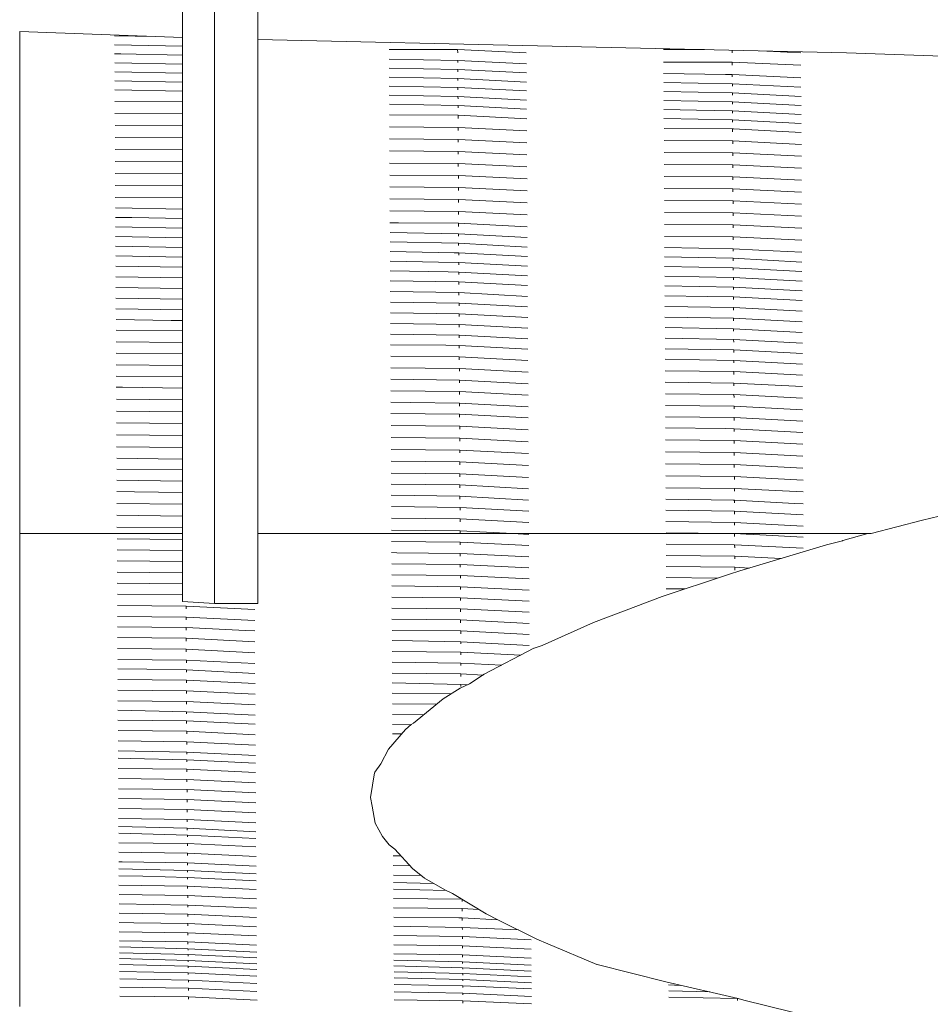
# Model space of a CAD drawing. Header units: millimetres. Extents: x -36476 to 2373, y -53000 to 10500.
# Tile 5 of 68: x -36476 to -35480, y 486 to 1561. Entities that reach past the tile are written whole.
import ezdxf

# ---------------------------------------------------------------- set-up
doc = ezdxf.new("R2010")
doc.units = ezdxf.units.MM
doc.header["$MEASUREMENT"] = 0
for name, color, linetype in [('Nouveau_0', 7, 'Continuous'), ('Nouveau_Equip - Escaliers et ascenseurs', 7, 'Continuous'), ('Terrain - original', 7, 'Continuous')]:
    doc.layers.add(name, color=color, linetype=linetype)

# ---------------------------------------------------------------- blocks, each defined once
blk = doc.blocks.new('Élément de coupe_90')
at = {"layer": 'Terrain - original', "color": 251, "linetype": 'Continuous', "lineweight": 13}
for p, q in [((-36297.6, 1542.1), (-36475.6, 1548.5)), ((-36475.6, 1548.5), (-36475.6, 1531.5)), ((-36327.1, 1543.1), (-36372, 1544)), ((-35572, 1525.2), (-36215.5, 1540)), ((-36475.6, 1531.5), (-36475.6, 1509.7)), ((-36297.6, 1532.7), (-36371.9, 1534.2)), ((-35997, 1528.9), (-36072, 1528.9)), ((-35997, 1528.9), (-35996.9, 1525.4)), ((-35997, 1528.9), (-35922, 1525.4)), ((-35727.3, 1528.8), (-35772, 1528.8)), ((-35697, 1528.1), (-35697, 1525.4)), ((-36364.9, 1524.2), (-36371.9, 1524.3)), ((-36297.6, 1522.9), (-36364.9, 1524.2)), ((-35996.9, 1517), (-36071.9, 1518.5)), ((-35996.9, 1517), (-35996.9, 1514.6)), ((-35996.9, 1517), (-35921.9, 1513.1)), ((-35666.7, 1527.4), (-35622, 1525.4)), ((-34904.2, 1501.7), (-35572, 1525.2)), ((-36475.6, 1509.7), (-36475.6, 1489.8)), ((-36297.6, 1513), (-36371.8, 1514.5)), ((-35996.8, 1507.2), (-36071.8, 1508.6)), ((-35996.8, 1507.2), (-35996.8, 1504.7)), ((-35996.8, 1507.2), (-35921.8, 1503.3)), ((-35696.9, 1515.1), (-35771.9, 1515.1)), ((-35696.9, 1515.1), (-35696.9, 1511.7)), ((-35696.9, 1515.1), (-35621.9, 1511.7)), ((-36297.6, 1503.2), (-36371.7, 1504.6)), ((-35996.8, 1497.3), (-36071.8, 1498.8)), ((-35996.8, 1497.3), (-35996.8, 1494.9)), ((-35996.8, 1497.3), (-35921.8, 1493.4)), ((-35704.3, 1501.5), (-35771.9, 1502.8)), ((-35696.9, 1501.5), (-35704.3, 1501.5)), ((-35696.9, 1501.5), (-35696.9, 1501)), ((-35696.9, 1501.5), (-35621.9, 1498)), ((-35696.9, 1501), (-35696.9, 1498.9)), ((-36475.6, 1489.8), (-36475.6, 1370.5)), ((-36297.6, 1493.3), (-36371.7, 1494.7)), ((-36297.6, 1483.4), (-36371.6, 1484.8)), ((-35996.7, 1487.5), (-36071.7, 1488.9)), ((-35996.7, 1487.5), (-35996.7, 1485)), ((-35996.7, 1487.5), (-35921.7, 1483.6)), ((-35696.8, 1491.5), (-35771.8, 1493)), ((-35696.8, 1491.5), (-35696.8, 1489)), ((-35696.8, 1491.5), (-35621.8, 1487.6)), ((-35996.7, 1477.6), (-36071.7, 1479.1)), ((-35996.7, 1477.6), (-35996.6, 1475.1)), ((-35996.7, 1477.6), (-35921.7, 1473.7)), ((-35734.1, 1482.4), (-35771.7, 1483.1)), ((-35696.8, 1481.7), (-35734.1, 1482.4)), ((-35696.8, 1481.7), (-35696.7, 1479.9)), ((-35696.8, 1481.7), (-35621.7, 1477.7)), ((-35696.7, 1479.9), (-35696.7, 1479.2)), ((-36297.6, 1471.8), (-36371.6, 1472.2)), ((-35996.6, 1467.7), (-36071.6, 1469.2)), ((-35996.6, 1467.7), (-35996.6, 1465.2)), ((-35996.6, 1467.7), (-35921.6, 1463.8)), ((-35696.7, 1471.8), (-35771.7, 1473.2)), ((-35736, 1462.7), (-35771.6, 1463.4)), ((-35696.7, 1471.8), (-35696.7, 1469.3)), ((-35696.7, 1471.8), (-35621.7, 1467.9)), ((-36297.6, 1458.7), (-36371.5, 1459.1)), ((-35996.5, 1457), (-36071.5, 1457.4)), ((-35996.5, 1457), (-35996.5, 1453.7)), ((-35996.5, 1457), (-35921.5, 1453.3)), ((-35696.6, 1452), (-35771.6, 1453.5)), ((-35696.6, 1461.9), (-35736, 1462.7)), ((-35696.6, 1461.9), (-35696.6, 1460.2)), ((-35696.6, 1461.9), (-35621.6, 1458)), ((-35696.6, 1460.2), (-35696.6, 1459.5)), ((-36297.6, 1445.6), (-36371.4, 1446)), ((-35996.5, 1443.8), (-36071.5, 1444.3)), ((-35996.5, 1443.8), (-35996.5, 1440.6)), ((-35996.5, 1443.8), (-35921.5, 1440.1)), ((-35696.5, 1442.1), (-35771.5, 1442.6)), ((-35696.6, 1452), (-35696.6, 1449.6)), ((-35696.6, 1452), (-35621.6, 1448.1)), ((-35696.5, 1442.1), (-35696.5, 1438.9)), ((-35696.5, 1442.1), (-35695.6, 1442.1)), ((-35695.6, 1442.1), (-35621.5, 1438.2)), ((-36297.6, 1432.4), (-36371.4, 1432.9)), ((-35996.4, 1430.7), (-36071.4, 1431.2)), ((-35996.4, 1430.7), (-35996.4, 1427.5)), ((-35996.4, 1430.7), (-35921.4, 1427)), ((-35696.4, 1429), (-35771.4, 1429.5)), ((-35696.4, 1429), (-35696.4, 1425.8)), ((-35696.4, 1429), (-35621.4, 1425.3)), ((-36297.6, 1419.3), (-36371.3, 1419.8)), ((-35996.4, 1417.6), (-36071.3, 1418.1)), ((-35996.4, 1417.6), (-35996.3, 1414.4)), ((-35996.4, 1417.6), (-35921.3, 1413.9)), ((-35696.4, 1415.9), (-35771.4, 1416.4)), ((-35696.4, 1415.9), (-35696.4, 1412.7)), ((-35696.4, 1415.9), (-35621.4, 1412.2)), ((-36297.6, 1406.2), (-36371.3, 1406.6)), ((-35996.3, 1404.5), (-36071.3, 1404.9)), ((-35996.3, 1404.5), (-35996.3, 1401.2)), ((-35996.3, 1404.5), (-35921.3, 1400.8)), ((-35696.3, 1402.8), (-35771.3, 1403.2)), ((-35696.3, 1402.8), (-35696.3, 1399.5)), ((-35696.3, 1402.8), (-35621.3, 1399.1)), ((-36297.6, 1393.1), (-36371.2, 1393.5)), ((-35996.2, 1391.4), (-36071.2, 1391.8)), ((-35996.2, 1391.4), (-35996.2, 1388.1)), ((-35996.2, 1391.4), (-35921.2, 1387.7)), ((-35696.3, 1389.7), (-35771.3, 1390.1)), ((-35696.3, 1389.7), (-35696.2, 1386.4)), ((-35696.3, 1389.7), (-35621.3, 1386)), ((-36297.6, 1380), (-36371.1, 1380.4)), ((-35996.2, 1378.3), (-36071.2, 1378.7)), ((-35996.2, 1378.3), (-35996.2, 1375)), ((-35996.2, 1378.3), (-35921.2, 1374.6)), ((-35696.2, 1376.6), (-35771.2, 1377)), ((-36475.6, 1370.5), (-36475.6, 1354)), ((-36297.6, 1366.9), (-36371.1, 1367.3)), ((-35696.2, 1376.6), (-35696.2, 1373.3)), ((-35696.2, 1376.6), (-35621.2, 1372.9)), ((-36297.6, 1354.5), (-36371, 1356)), ((-35996.1, 1365.2), (-36071.1, 1365.6)), ((-35996.1, 1365.2), (-35996.1, 1361.9)), ((-35996.1, 1365.2), (-35921.1, 1361.5)), ((-35696.1, 1363.5), (-35771.1, 1363.9)), ((-35696.1, 1363.5), (-35696.1, 1360.2)), ((-35696.1, 1363.5), (-35621.1, 1359.8)), ((-36475.6, 1354), (-36475.6, 1339.7)), ((-36353.2, 1345.2), (-36371, 1345.5)), ((-36297.6, 1344.1), (-36353.2, 1345.2)), ((-35996.1, 1352.1), (-36071, 1352.5)), ((-35996.1, 1352.1), (-35996, 1348.8)), ((-35996.1, 1352.1), (-35921, 1348.4)), ((-35696.1, 1350.4), (-35771.1, 1350.8)), ((-35696.1, 1350.4), (-35696.1, 1347.1)), ((-35696.1, 1350.4), (-35621.1, 1346.7)), ((-36475.6, 1339.7), (-36475.6, 1327.1)), ((-36297.6, 1333.6), (-36370.9, 1335.1)), ((-36061.7, 1339.4), (-36071, 1339.5)), ((-35996, 1339), (-36061.7, 1339.4)), ((-35996, 1339), (-35996, 1335.7)), ((-35996, 1339), (-35921, 1335.3)), ((-35696, 1337.3), (-35771, 1337.7)), ((-35696, 1337.3), (-35696, 1334)), ((-35696, 1337.3), (-35621, 1333.6)), ((-36475.6, 1327.1), (-36475.6, 1316)), ((-36297.6, 1323.2), (-36370.8, 1324.6)), ((-35995.9, 1327.6), (-36070.9, 1329.1)), ((-35995.9, 1327.6), (-35995.9, 1325)), ((-35995.9, 1327.6), (-35920.9, 1323.5)), ((-35696, 1324.2), (-35771, 1324.6)), ((-35696, 1324.2), (-35695.9, 1320.9)), ((-35696, 1324.2), (-35621, 1320.5)), ((-36475.6, 1316), (-36475.6, 1306)), ((-36297.6, 1312.6), (-36370.8, 1314)), ((-35995.9, 1317.2), (-36070.9, 1318.7)), ((-35995.9, 1317.2), (-35995.9, 1314.6)), ((-35995.9, 1317.2), (-35920.9, 1313.1)), ((-35695.9, 1311.2), (-35770.9, 1312.7)), ((-36475.6, 1306), (-36475.6, 1244.2)), ((-36297.6, 1302), (-36370.7, 1303.4)), ((-36000.7, 1306.9), (-36070.8, 1308.2)), ((-35995.8, 1306.8), (-36000.7, 1306.9)), ((-35995.8, 1306.8), (-35995.8, 1306.5)), ((-35995.8, 1306.8), (-35920.8, 1302.7)), ((-35995.8, 1306.5), (-35995.8, 1304.1)), ((-35752.5, 1301.9), (-35770.8, 1302.3)), ((-35695.8, 1300.8), (-35752.5, 1301.9)), ((-35695.9, 1311.2), (-35695.9, 1308.6)), ((-35695.9, 1311.2), (-35668, 1309.7)), ((-35668, 1309.7), (-35620.9, 1307.4)), ((-36297.6, 1291), (-36370.7, 1292.1)), ((-36018.1, 1296.7), (-36070.7, 1297.7)), ((-35995.7, 1296.3), (-36018.1, 1296.7)), ((-35995.7, 1296.3), (-35995.7, 1295.2)), ((-35995.7, 1296.3), (-35920.7, 1292.2)), ((-35995.7, 1295.2), (-35995.7, 1293.6)), ((-35695.8, 1290.4), (-35770.8, 1291.9)), ((-35695.8, 1300.8), (-35695.8, 1298.2)), ((-35695.8, 1300.8), (-35620.8, 1296.7)), ((-36297.6, 1279.4), (-36370.6, 1280.5)), ((-36007.2, 1285.9), (-36070.7, 1287.1)), ((-35995.7, 1285.7), (-36007.2, 1285.9)), ((-35995.7, 1285.7), (-35995.7, 1285.2)), ((-35995.7, 1285.7), (-35920.7, 1281.6)), ((-35995.7, 1285.2), (-35995.7, 1283)), ((-35695.7, 1279.9), (-35770.7, 1281.3)), ((-35695.8, 1290.4), (-35695.8, 1287.8)), ((-35695.8, 1290.4), (-35620.8, 1286.3)), ((-35995.6, 1274.9), (-36070.6, 1276)), ((-35995.6, 1274.9), (-35995.6, 1272)), ((-35995.6, 1274.9), (-35920.6, 1270.9)), ((-35695.7, 1269.3), (-35770.7, 1270.8)), ((-35695.7, 1279.9), (-35695.7, 1277.3)), ((-35695.7, 1279.9), (-35620.7, 1275.8)), ((-36297.6, 1267.8), (-36370.5, 1268.8)), ((-35995.6, 1263.3), (-36070.6, 1264.4)), ((-35995.6, 1263.3), (-35995.6, 1260.4)), ((-35995.6, 1263.3), (-35920.6, 1259.2)), ((-35724.4, 1259.2), (-35770.6, 1259.9)), ((-35695.6, 1258.7), (-35724.4, 1259.2)), ((-35695.7, 1269.3), (-35695.6, 1266.7)), ((-35695.7, 1269.3), (-35620.7, 1265.2)), ((-35695.6, 1258.7), (-35695.6, 1257.4)), ((-35695.6, 1258.7), (-35620.6, 1254.6)), ((-36297.6, 1256.1), (-36370.5, 1257.2)), ((-35995.5, 1251.6), (-36070.5, 1252.7)), ((-35995.5, 1251.6), (-35995.5, 1248.7)), ((-35995.5, 1251.6), (-35920.5, 1247.6)), ((-35695.5, 1247.2), (-35770.5, 1248.3)), ((-35695.6, 1257.4), (-35695.6, 1255.9)), ((-36475.6, 1244.2), (-36475.6, 1236.3)), ((-36297.6, 1244.5), (-36370.4, 1245.6)), ((-35995.4, 1240), (-36070.4, 1241.1)), ((-35995.4, 1240), (-35995.4, 1237.1)), ((-35995.4, 1240), (-35920.4, 1236)), ((-35695.5, 1247.2), (-35695.5, 1244.2)), ((-35695.5, 1247.2), (-35620.5, 1243.1)), ((-36475.6, 1236.3), (-36475.6, 1173.5)), ((-36310, 1233), (-36370.3, 1234.1)), ((-36297.6, 1232.8), (-36310, 1233)), ((-35995.4, 1228.3), (-36070.4, 1229.5)), ((-35995.4, 1228.3), (-35995.4, 1225.4)), ((-35995.4, 1228.3), (-35920.4, 1224.3)), ((-35695.5, 1235.5), (-35770.5, 1236.6)), ((-35695.5, 1235.5), (-35695.5, 1232.6)), ((-35695.5, 1235.5), (-35620.5, 1231.5)), ((-36297.6, 1221.5), (-36370.3, 1222.3)), ((-35995.3, 1216.7), (-36070.3, 1217.8)), ((-35995.3, 1216.7), (-35995.3, 1213.8)), ((-35995.3, 1216.7), (-35920.3, 1212.7)), ((-35695.4, 1223.9), (-35770.4, 1225)), ((-35695.4, 1223.9), (-35695.4, 1221)), ((-35695.4, 1223.9), (-35620.4, 1219.9)), ((-36297.6, 1208.9), (-36370.2, 1209.7)), ((-36010.1, 1205.8), (-36070.3, 1206.4)), ((-35995.3, 1205.5), (-36010.1, 1205.8)), ((-35995.3, 1205.5), (-35995.3, 1204.8)), ((-35995.3, 1205.5), (-35920.3, 1201.4)), ((-35695.4, 1212.2), (-35770.3, 1213.4)), ((-35695.4, 1212.2), (-35695.3, 1209.3)), ((-35695.4, 1212.2), (-35620.3, 1208.2)), ((-36297.6, 1196.3), (-36370.2, 1197.1)), ((-35995.3, 1204.8), (-35995.2, 1202.5)), ((-35695.3, 1200.6), (-35770.3, 1201.7)), ((-35695.3, 1200.6), (-35695.3, 1197.7)), ((-35695.3, 1200.6), (-35620.3, 1196.6)), ((-36297.6, 1183.7), (-36370.1, 1184.5)), ((-35995.2, 1193), (-36070.2, 1193.8)), ((-35995.2, 1193), (-35995.2, 1189.9)), ((-35995.2, 1193), (-35920.2, 1189.1)), ((-35695.2, 1189.1), (-35770.2, 1190.5)), ((-35695.2, 1189.1), (-35695.2, 1186.4)), ((-35695.2, 1189.1), (-35620.2, 1185)), ((-36475.6, 1173.5), (-36475.6, 1167.6)), ((-35995.1, 1180.4), (-36070.1, 1181.2)), ((-35995.1, 1180.4), (-35995.1, 1177.3)), ((-35995.1, 1180.4), (-35920.1, 1176.4)), ((-35695.2, 1177.2), (-35770.2, 1178)), ((-35695.2, 1177.2), (-35695.2, 1174)), ((-35695.2, 1177.2), (-35620.2, 1173.2)), ((-36475.6, 1167.6), (-36475.6, 1096)), ((-36297.6, 1171.1), (-36370, 1171.9)), ((-35995.1, 1167.8), (-36070.1, 1168.6)), ((-35995.1, 1167.8), (-35995.1, 1164.6)), ((-35995.1, 1167.8), (-35920.1, 1163.8)), ((-35695.1, 1164.5), (-35770.1, 1165.4)), ((-35695.1, 1164.5), (-35695.1, 1161.4)), ((-35695.1, 1164.5), (-35620.1, 1160.6)), ((-36363.4, 1159.9), (-36370, 1160)), ((-36297.6, 1158.8), (-36363.4, 1159.9)), ((-35995, 1155.2), (-36070, 1156)), ((-35995, 1155.2), (-35995, 1152)), ((-35995, 1155.2), (-35920, 1151.2)), ((-35695.1, 1151.9), (-35770, 1152.7)), ((-35695.1, 1151.9), (-35695, 1148.8)), ((-35695.1, 1151.9), (-35620, 1148)), ((-36297.6, 1146.3), (-36369.9, 1147)), ((-36048.6, 1143.2), (-36070, 1143.5)), ((-35995, 1142.6), (-36048.6, 1143.2)), ((-35995, 1142.6), (-35994.9, 1139.4)), ((-35995, 1142.6), (-35920, 1138.6)), ((-36297.6, 1133.2), (-36369.9, 1133.9)), ((-35994.9, 1130.5), (-36069.9, 1131.2)), ((-35994.9, 1130.5), (-35994.9, 1127.2)), ((-35994.9, 1130.5), (-35919.9, 1126.5)), ((-35695, 1139.3), (-35770, 1140.1)), ((-35695, 1139.3), (-35695, 1136.2)), ((-35695, 1139.3), (-35620, 1135.4)), ((-36297.6, 1120.2), (-36369.8, 1120.9)), ((-35694.9, 1126.7), (-35769.9, 1127.5)), ((-35694.9, 1126.7), (-35694.9, 1123.6)), ((-35694.9, 1126.7), (-35619.9, 1122.7)), ((-35994.8, 1117.4), (-36069.8, 1118.1)), ((-35994.8, 1117.4), (-35994.8, 1114.2)), ((-35994.8, 1117.4), (-35919.8, 1113.5)), ((-35704.5, 1114.8), (-35769.9, 1115.4)), ((-35694.9, 1114.6), (-35704.5, 1114.8)), ((-35694.9, 1114.6), (-35694.9, 1114.1)), ((-35694.9, 1114.6), (-35619.9, 1110.5)), ((-35694.9, 1114.1), (-35694.9, 1111.4)), ((-36297.6, 1107.2), (-36369.7, 1107.8)), ((-35994.8, 1104.4), (-36069.8, 1105.1)), ((-35994.8, 1104.4), (-35994.8, 1101.1)), ((-35994.8, 1104.4), (-35919.8, 1100.4)), ((-35694.8, 1101.6), (-35769.8, 1102.3)), ((-35694.8, 1101.6), (-35694.8, 1098.4)), ((-35694.8, 1101.6), (-35619.8, 1097.7)), ((-36475.6, 1096), (-36475.6, 1092.6)), ((-36475.6, 1092.6), (-36475.6, 1089.5)), ((-36475.6, 1089.5), (-36475.6, 1086.5)), ((-36297.6, 1094.1), (-36369.7, 1094.8)), ((-35994.7, 1091.3), (-36069.7, 1092)), ((-35994.7, 1091.3), (-35994.7, 1088.1)), ((-35994.7, 1091.3), (-35919.7, 1087.4)), ((-35694.7, 1088.6), (-35769.7, 1089.3)), ((-35694.7, 1088.6), (-35694.7, 1085.3)), ((-35694.7, 1088.6), (-35619.7, 1084.6)), ((-36475.6, 1086.5), (-36475.6, 1054.4)), ((-36324.4, 1081.8), (-36369.6, 1082.5)), ((-36297.6, 1081.3), (-36324.4, 1081.8)), ((-35994.7, 1078.3), (-36069.6, 1079)), ((-35994.7, 1078.3), (-35994.6, 1075)), ((-35994.7, 1078.3), (-35919.6, 1074.3)), ((-35694.7, 1075.5), (-35769.7, 1076.2)), ((-36297.6, 1069.5), (-36369.6, 1070.5)), ((-35994.6, 1065.2), (-36069.6, 1065.9)), ((-35994.6, 1065.2), (-35994.6, 1062)), ((-35994.6, 1065.2), (-35919.6, 1061.3)), ((-35694.7, 1075.5), (-35694.7, 1072.3)), ((-35694.7, 1075.5), (-35619.7, 1071.6)), ((-36475.6, 1054.4), (-36475.6, 1006.4)), ((-36297.6, 1057.2), (-36369.5, 1058.2)), ((-35694.6, 1062.5), (-35769.6, 1063.2)), ((-35694.6, 1062.5), (-35694.6, 1059.2)), ((-35694.6, 1062.5), (-35619.6, 1058.5)), ((-36350, 1045.7), (-36369.4, 1045.9)), ((-36297.6, 1045), (-36350, 1045.7)), ((-35994.5, 1053.1), (-36069.5, 1054.1)), ((-35994.5, 1053.1), (-35994.5, 1050)), ((-35994.5, 1053.1), (-35919.5, 1049)), ((-35694.6, 1049.4), (-35769.6, 1050.1)), ((-35694.6, 1049.4), (-35694.5, 1046.2)), ((-35694.6, 1049.4), (-35619.6, 1045.5)), ((-36297.6, 1032.2), (-36369.4, 1032.9)), ((-35994.5, 1040.8), (-36069.5, 1041.9)), ((-35994.5, 1040.8), (-35994.5, 1037.8)), ((-35994.5, 1040.8), (-35919.5, 1036.7)), ((-35744.8, 1037.4), (-35769.5, 1037.8)), ((-35720, 1037), (-35744.8, 1037.4)), ((-35696.1, 1036.6), (-35720, 1037)), ((-35694.5, 1036.6), (-35696.1, 1036.6)), ((-35694.5, 1036.6), (-35694.5, 1036.5)), ((-35694.5, 1036.6), (-35629, 1032.9)), ((-35694.5, 1036.5), (-35694.5, 1035.2)), ((-35694.5, 1035.2), (-35694.5, 1034.1)), ((-35694.5, 1034.1), (-35694.5, 1033.7)), ((-35629, 1032.9), (-35619.5, 1032.4)), ((-35994.4, 1028.6), (-36069.4, 1029.6)), ((-35994.4, 1028.6), (-35994.4, 1025.5)), ((-35994.4, 1028.6), (-35919.4, 1024.5)), ((-35694.4, 1024.5), (-35769.4, 1025.5)), ((-35694.4, 1024.5), (-35694.4, 1021.4)), ((-35694.4, 1024.5), (-35619.4, 1020.4)), ((-36297.6, 1019.2), (-36369.3, 1020)), ((-35994.4, 1016), (-36069.3, 1016.8)), ((-35994.4, 1016), (-35994.3, 1012.8)), ((-35994.4, 1016), (-35919.3, 1012)), ((-35694.4, 1012.2), (-35769.4, 1013.2)), ((-35694.4, 1012.2), (-35694.4, 1009.2)), ((-35694.4, 1012.2), (-35619.4, 1008.1)), ((-36475.6, 1006.4), (-36475.6, 1006.2)), ((-36475.6, 1006.2), (-36475.6, 1000)), ((-36297.6, 1006.3), (-36369.3, 1007)), ((-35994.3, 1003.1), (-36069.3, 1003.9)), ((-35994.3, 1003.1), (-35994.3, 1000)), ((-35994.3, 1003.1), (-35936.7, 1000)), ((-35699.3, 1000), (-35769.3, 1000.7)), ((-36387.7, 1000), (-36475.6, 1000)), ((-36475.6, 1000), (-36475.6, 958)), ((-36297.6, 1000), (-36387.7, 1000)), ((-36297.6, 993.7), (-36369.2, 994.4)), ((-35691.9, 1000), (-36215.5, 1000)), ((-35994.2, 990.7), (-36069.2, 991.4)), ((-35994.3, 1000), (-35994.3, 999.9)), ((-35994.2, 990.7), (-35994.2, 987.6)), ((-35994.2, 990.7), (-35919.2, 986.9)), ((-35936.7, 1000), (-35919.3, 999.1)), ((-35694.3, 1000), (-35699.3, 1000)), ((-35694.3, 1000), (-35694.3, 996.9)), ((-35694.3, 1000), (-35681.7, 999.3)), ((-35548.8, 1000), (-35691.9, 1000)), ((-35681.7, 999.3), (-35680.4, 999.2)), ((-35680.4, 999.2), (-35619.3, 996.2)), ((-36297.6, 981.5), (-36369.1, 982.3)), ((-36063.3, 979.1), (-36069.2, 979.2)), ((-35994.2, 978.4), (-36063.3, 979.1)), ((-35694.3, 987.7), (-35769.3, 988.4)), ((-35694.3, 987.7), (-35694.2, 984.6)), ((-35694.3, 987.7), (-35619.3, 983.9)), ((-36297.6, 969.4), (-36369.1, 970.1)), ((-35994.2, 978.4), (-35994.2, 975.3)), ((-35994.2, 978.4), (-35919.2, 974.6)), ((-35694.2, 975.4), (-35769.2, 976.2)), ((-35694.2, 975.4), (-35694.2, 972.4)), ((-35694.2, 975.4), (-35643.4, 972.9)), ((-36475.6, 958), (-36475.6, 912)), ((-36297.6, 957.2), (-36369, 957.9)), ((-35994.1, 966.4), (-36069.1, 967.1)), ((-35994.1, 966.4), (-35994.1, 963.3)), ((-35994.1, 966.4), (-35919.1, 962.6)), ((-35694.1, 963.2), (-35769.1, 963.9)), ((-35694.1, 963.2), (-35694.1, 960.1)), ((-35694.1, 963.2), (-35678.6, 962.4)), ((-35994, 954.2), (-36069, 954.9)), ((-35994, 954.2), (-35994, 951.2)), ((-35994, 954.2), (-35919, 950.4)), ((-35713.3, 951.4), (-35769.1, 952)), ((-36297.6, 945.1), (-36369, 945.8)), ((-35994, 942), (-36069, 942.8)), ((-35994, 942), (-35994, 939)), ((-35994, 942), (-35919, 938.2)), ((-35748.6, 939.6), (-35769, 939.8)), ((-36297.6, 933), (-36368.9, 933.7)), ((-36035.6, 930.3), (-36068.9, 930.6)), ((-35993.9, 929.9), (-36035.6, 930.3)), ((-35993.9, 929.9), (-35993.9, 927.7)), ((-35993.9, 929.9), (-35918.9, 926.1)), ((-35993.9, 927.7), (-35993.9, 926.8)), ((-36293.8, 920.8), (-36368.8, 921.6)), ((-36293.8, 920.8), (-36293.8, 917.8)), ((-36293.8, 920.8), (-36218.8, 917.1)), ((-35993.9, 917.8), (-36068.9, 918.5)), ((-35993.9, 917.8), (-35993.9, 914.7)), ((-35993.9, 917.8), (-35918.9, 914)), ((-36475.6, 912), (-36475.6, 909.5)), ((-36475.6, 909.5), (-36475.6, 864.9)), ((-36293.8, 908.7), (-36368.8, 909.5)), ((-36293.8, 908.7), (-36293.8, 905.7)), ((-36293.8, 908.7), (-36218.8, 905)), ((-35993.8, 905.7), (-36068.8, 906.4)), ((-35993.8, 905.7), (-35993.8, 902.6)), ((-35993.8, 905.7), (-35918.8, 901.9)), ((-36293.7, 897.5), (-36368.7, 898.3)), ((-36293.7, 897.5), (-36293.7, 894.5)), ((-36293.7, 897.5), (-36228.8, 894.3)), ((-36228.8, 894.3), (-36218.7, 893.7)), ((-35993.7, 893.6), (-36068.7, 894.3)), ((-35993.7, 893.6), (-35993.7, 890.5)), ((-35993.7, 893.6), (-35918.7, 889.8)), ((-36293.7, 885.6), (-36368.6, 886.4)), ((-36293.7, 885.6), (-36293.6, 882.6)), ((-36293.7, 885.6), (-36218.6, 881.8)), ((-36046.5, 883), (-36068.7, 883.2)), ((-35993.7, 881.9), (-36046.5, 883)), ((-36293.6, 873.7), (-36368.6, 874.5)), ((-36293.6, 873.7), (-36293.6, 870.7)), ((-36293.6, 873.7), (-36218.6, 869.9)), ((-35993.7, 881.9), (-35993.7, 879.7)), ((-35993.7, 881.9), (-35918.7, 877.9)), ((-35993.7, 879.7), (-35993.7, 879.5)), ((-36475.6, 864.9), (-36475.6, 860.4)), ((-36293.5, 861.8), (-36368.5, 862.6)), ((-36293.5, 861.8), (-36293.5, 858.8)), ((-36293.5, 861.8), (-36218.5, 858)), ((-35993.6, 870.5), (-36068.6, 871.3)), ((-35993.6, 870.5), (-35993.6, 867.6)), ((-35993.6, 870.5), (-35928, 867.2)), ((-36475.6, 860.4), (-36475.6, 817.7)), ((-36336.6, 852), (-36368.5, 852.3)), ((-36293.5, 851), (-36336.6, 852)), ((-36293.5, 851), (-36293.5, 849.4)), ((-36293.5, 851), (-36218.5, 847.1)), ((-35993.6, 858.6), (-36068.6, 859.4)), ((-35993.6, 858.6), (-35993.5, 855.7)), ((-35993.6, 858.6), (-35948.8, 856.4)), ((-36293.4, 839.9), (-36368.4, 840.7)), ((-36293.5, 849.4), (-36293.5, 848.6)), ((-36293.4, 839.9), (-36293.4, 836.9)), ((-36293.4, 839.9), (-36218.4, 836.1)), ((-35993.5, 846.7), (-36068.5, 847.5)), ((-35993.5, 846.7), (-35993.5, 843.7)), ((-35993.5, 846.7), (-35969.3, 845.5)), ((-36293.4, 828.2), (-36368.3, 829)), ((-35993.4, 835.3), (-36068.4, 837)), ((-35993.4, 835.3), (-35993.4, 833.1)), ((-35993.4, 835.3), (-35986.4, 834.9)), ((-36475.6, 817.7), (-36475.6, 811)), ((-36293.4, 828.2), (-36293.3, 825.3)), ((-36293.4, 828.2), (-36218.3, 824.5)), ((-36004.2, 825), (-36068.4, 825.7)), ((-36475.6, 811), (-36475.6, 770.7)), ((-36293.3, 816.5), (-36368.3, 817.3)), ((-36293.2, 805.4), (-36368.2, 807)), ((-36293.3, 816.5), (-36293.3, 813.6)), ((-36293.3, 816.5), (-36218.3, 812.8)), ((-36020.2, 813.6), (-36068.3, 814.1)), ((-36293.2, 795.4), (-36368.2, 796.3)), ((-36293.2, 805.4), (-36293.2, 803.2)), ((-36293.2, 805.4), (-36218.2, 801.5)), ((-36034.1, 802), (-36068.3, 802.4)), ((-36293.2, 795.4), (-36293.2, 792.6)), ((-36293.2, 795.4), (-36218.2, 791.7)), ((-36048, 791.1), (-36068.2, 791.5)), ((-36293.1, 784), (-36368.1, 784.9)), ((-36293.1, 784), (-36293.1, 781.2)), ((-36293.1, 784), (-36218.1, 780.3)), ((-36057.9, 781.3), (-36068.1, 781.4)), ((-36475.6, 770.7), (-36475.6, 761.5)), ((-36293, 772.6), (-36368, 773.5)), ((-36293, 772.6), (-36293, 769.7)), ((-36293, 772.6), (-36218, 768.9)), ((-36067.8, 770), (-36068.1, 770)), ((-36475.6, 761.5), (-36475.6, 724)), ((-36311.9, 761.4), (-36368, 762.8)), ((-36354.4, 754.3), (-36367.9, 754.5)), ((-36292.9, 752.8), (-36354.4, 754.3)), ((-36293, 761.2), (-36311.9, 761.4)), ((-36293, 761.2), (-36293, 760.3)), ((-36293, 761.2), (-36218, 757.5)), ((-36293, 760.3), (-36293, 758.9)), ((-36292.9, 742.5), (-36367.9, 743.4)), ((-36292.9, 752.8), (-36292.9, 750.8)), ((-36292.9, 752.8), (-36217.9, 749)), ((-36292.9, 742.5), (-36292.8, 739.8)), ((-36292.9, 742.5), (-36217.9, 738.9)), ((-36292.8, 731.5), (-36367.8, 732.4)), ((-36475.6, 724), (-36475.6, 690.3)), ((-36292.7, 720.4), (-36367.7, 721.3)), ((-36292.8, 731.5), (-36292.8, 728.7)), ((-36292.8, 731.5), (-36217.8, 727.8)), ((-36292.7, 709.4), (-36367.7, 710.4)), ((-36292.7, 720.4), (-36292.7, 717.6)), ((-36292.7, 720.4), (-36217.7, 716.7)), ((-36292.6, 698.5), (-36367.6, 699.5)), ((-36292.7, 709.4), (-36292.7, 706.7)), ((-36292.7, 709.4), (-36217.7, 705.7)), ((-36475.6, 690.3), (-36475.6, 677.9)), ((-36292.6, 687.6), (-36367.6, 688.6)), ((-36292.6, 698.5), (-36292.6, 695.8)), ((-36292.6, 698.5), (-36217.6, 694.9)), ((-36475.6, 677.9), (-36475.6, 647.2)), ((-36292.5, 678), (-36367.5, 679.9)), ((-36292.6, 687.6), (-36292.5, 684.9)), ((-36292.6, 687.6), (-36217.6, 684)), ((-36292.5, 678), (-36292.5, 676.1)), ((-36292.5, 678), (-36217.5, 674.2)), ((-36292.4, 670.6), (-36367.4, 672.6)), ((-36292.4, 670.6), (-36292.4, 668.8)), ((-36292.4, 670.6), (-36217.4, 666.8)), ((-36292.4, 661.4), (-36367.4, 662.3)), ((-36292.4, 661.4), (-36292.4, 658.7)), ((-36292.4, 661.4), (-36217.4, 657.8)), ((-36475.6, 647.2), (-36475.6, 633)), ((-36292.3, 650.8), (-36367.3, 651.8)), ((-36292.3, 650.8), (-36292.3, 648.2)), ((-36292.3, 650.8), (-36217.3, 647.2)), ((-36059, 647.8), (-36067.3, 647.9)), ((-36363.7, 641.3), (-36367.2, 641.3)), ((-36292.3, 640.3), (-36363.7, 641.3)), ((-36292.3, 640.3), (-36292.2, 637.7)), ((-36292.3, 640.3), (-36217.2, 636.7)), ((-36049.3, 637.1), (-36067.3, 637.4)), ((-36475.6, 633), (-36475.6, 605.4)), ((-36292.2, 632), (-36367.2, 633.8)), ((-36341.1, 625.6), (-36367.1, 625.9)), ((-36292.1, 624.4), (-36341.1, 625.6)), ((-36292.2, 632), (-36292.2, 630.1)), ((-36292.2, 632), (-36217.2, 628.2)), ((-36292.1, 624.4), (-36292.1, 622.9)), ((-36292.1, 624.4), (-36217.1, 620.7)), ((-36036.8, 626.5), (-36067.2, 626.9)), ((-36292.1, 614.7), (-36367.1, 615.7)), ((-36292.1, 622.9), (-36292.1, 622.4)), ((-36292.1, 614.7), (-36292.1, 612.1)), ((-36292.1, 614.7), (-36217.1, 611.1)), ((-36023.3, 617.8), (-36067.2, 618.9)), ((-36475.6, 605.4), (-36475.6, 581.1)), ((-36292, 604.5), (-36367, 605.5)), ((-36292, 604.5), (-36292, 601.9)), ((-36292, 604.5), (-36217, 600.9)), ((-36009.4, 610), (-36067.1, 611.4)), ((-36292, 594.2), (-36366.9, 595.3)), ((-36292, 594.2), (-36291.9, 591.7)), ((-36292, 594.2), (-36216.9, 590.7)), ((-35992.1, 600.4), (-36067, 601.4)), ((-35992, 600.4), (-35992, 597.9)), ((-36475.6, 581.1), (-36475.6, 560)), ((-36291.9, 584.1), (-36366.9, 585.2)), ((-36291.9, 584.1), (-36291.9, 581.6)), ((-36291.9, 584.1), (-36216.9, 580.5)), ((-35992, 590.2), (-36067, 591.2)), ((-35995.8, 580), (-36066.9, 581)), ((-35992, 590.2), (-35992, 587.6)), ((-35992, 590.2), (-35973.8, 589.3)), ((-36350.9, 574.8), (-36366.8, 575)), ((-36291.8, 574), (-36350.9, 574.8)), ((-36291.8, 574), (-36291.8, 571.8)), ((-36291.8, 574), (-36216.8, 570.4)), ((-36291.8, 571.8), (-36291.8, 571.5)), ((-35991.9, 569.8), (-36066.9, 570.9)), ((-35991.9, 580), (-35995.8, 580)), ((-35991.9, 580), (-35991.9, 579.8)), ((-35991.9, 580), (-35953.1, 578.1)), ((-35991.9, 579.8), (-35991.9, 577.4)), ((-36475.6, 560), (-36475.6, 532.8)), ((-36291.8, 563.9), (-36366.8, 565)), ((-36291.8, 563.9), (-36291.8, 561.4)), ((-36291.8, 563.9), (-36216.8, 560.4)), ((-35991.8, 559.7), (-36066.8, 560.8)), ((-35991.9, 569.8), (-35991.8, 567.3)), ((-35991.9, 569.8), (-35930.5, 566.9)), ((-35991.8, 559.7), (-35991.8, 557.2)), ((-35991.8, 559.7), (-35916.8, 556.2)), ((-36291.7, 553.9), (-36366.7, 555)), ((-36291.7, 553.9), (-36291.7, 551.4)), ((-36291.7, 553.9), (-36216.7, 550.3)), ((-35991.7, 549.7), (-36066.7, 550.7)), ((-35991.7, 549.7), (-35991.7, 547.2)), ((-35991.7, 549.7), (-35916.7, 546.1)), ((-36291.7, 546.4), (-36366.6, 548.4)), ((-36291.6, 540), (-36366.6, 542)), ((-36291.7, 546.4), (-36291.6, 544.8)), ((-36291.7, 546.4), (-36216.6, 542.8)), ((-36291.6, 540), (-36291.6, 538.4)), ((-36291.6, 540), (-36216.6, 536.4)), ((-35991.7, 539.6), (-36066.7, 540.7)), ((-35991.7, 539.6), (-35991.7, 537.1)), ((-35991.7, 539.6), (-35916.7, 536.1)), ((-36475.6, 532.8), (-36475.6, 517.5)), ((-36291.5, 533.6), (-36366.5, 535.6)), ((-36291.5, 527.2), (-36366.5, 529.2)), ((-36291.5, 533.6), (-36291.5, 532)), ((-36291.5, 533.6), (-36216.5, 530)), ((-36291.5, 527.2), (-36291.5, 525.6)), ((-36291.5, 527.2), (-36216.5, 523.6)), ((-35991.6, 532), (-36066.6, 534)), ((-35991.6, 525.6), (-36066.6, 527.6)), ((-35991.6, 532), (-35991.6, 530.4)), ((-35991.6, 532), (-35916.6, 528.4)), ((-36475.6, 517.5), (-36475.6, 499.1)), ((-36291.4, 520.2), (-36366.4, 521.7)), ((-36291.4, 520.2), (-36291.4, 518.1)), ((-36291.4, 520.2), (-36216.4, 516.6)), ((-35991.5, 519.2), (-36066.5, 521.2)), ((-35991.6, 525.6), (-35991.5, 524)), ((-35991.6, 525.6), (-35916.6, 522)), ((-35991.5, 519.2), (-35991.5, 517.6)), ((-35991.5, 519.2), (-35916.5, 515.6)), ((-36291.3, 512.1), (-36366.3, 513.6)), ((-36291.3, 512.1), (-36291.3, 510)), ((-36291.3, 512.1), (-36216.3, 508.5)), ((-35991.4, 512.8), (-36066.4, 514.8)), ((-35991.4, 506), (-36066.4, 507.5)), ((-35991.4, 512.8), (-35991.4, 511.2)), ((-35991.4, 512.8), (-35916.4, 509.2)), ((-35991.4, 506), (-35991.4, 504)), ((-35991.4, 506), (-35916.4, 502.5)), ((-35753.4, 506.4), (-35766.5, 506.8)), ((-36475.6, 499.1), (-36475.6, 483.4)), ((-36291.3, 503.3), (-36366.3, 504.3)), ((-36291.3, 503.3), (-36291.3, 500.9)), ((-36291.3, 503.3), (-36216.3, 499.8)), ((-35991.3, 497.9), (-36066.3, 499.4)), ((-35991.3, 497.9), (-35991.3, 495.9)), ((-35991.3, 497.9), (-35916.3, 494.4)), ((-35721.5, 499.2), (-35766.4, 500.4)), ((-36291.2, 493.7), (-36366.2, 494.7)), ((-36291.2, 493.7), (-36291.2, 491.3)), ((-36291.2, 493.7), (-36216.2, 490.2)), ((-35991.3, 489.5), (-36066.2, 490.6)), ((-35991.3, 489.5), (-35991.2, 487.1)), ((-35991.3, 489.5), (-35916.2, 486.1)), ((-35691.3, 491.9), (-35766.3, 493.4)), ((-35691.3, 491.9), (-35691.3, 489.9)), ((-35691.3, 491.9), (-35689.5, 491.8))]:
    blk.add_line(p, q, dxfattribs=at)
blk = doc.blocks.new('Élément de coupe_154')
at = {"layer": 'Nouveau_0', "color": 255, "linetype": 'Continuous', "lineweight": 0}
for p, q in [((-35545.2, 1000), (-35489, 1014.7)), ((-35489, 1014.7), (-35470.8, 1019.1)), ((-35593.8, 987.6), (-35576.5, 992.2)), ((-35576.5, 992.2), (-35575.9, 992.3)), ((-35575.9, 992.3), (-35548.8, 1000)), ((-35548.8, 1000), (-35545.2, 1000)), ((-35688.7, 959.4), (-35593.8, 987.6)), ((-35699.8, 955.6), (-35688.7, 959.4)), ((-35773.5, 931.3), (-35703.3, 954.7)), ((-35703.3, 954.7), (-35699.8, 955.6)), ((-35812.8, 916.3), (-35773.5, 931.3)), ((-35848.4, 902.7), (-35812.8, 916.3)), ((-35904.6, 877.7), (-35848.4, 902.7)), ((-35968.2, 846.3), (-35913.6, 874.8)), ((-35913.6, 874.8), (-35913.3, 874.9)), ((-35913.3, 874.9), (-35904.6, 877.7)), ((-35984.1, 836), (-35968.2, 846.3)), ((-36013, 819.4), (-35994.3, 831.2)), ((-35994.3, 831.2), (-35984.1, 836)), ((-36045.2, 792.9), (-36013, 819.4)), ((-36072.7, 764.5), (-36054, 785.8)), ((-36054, 785.8), (-36047.9, 791.3)), ((-36047.9, 791.3), (-36045.2, 792.9)), ((-36081, 748.3), (-36072.7, 764.5)), ((-36087.5, 739.5), (-36081, 748.3)), ((-36092.2, 711.8), (-36087.7, 738.6)), ((-36087.7, 738.6), (-36087.5, 739.5)), ((-36090.5, 702.3), (-36092.2, 711.8)), ((-36087, 683.7), (-36090.5, 702.3)), ((-36079, 669), (-36087, 683.7)), ((-36071.7, 659.8), (-36079, 669)), ((-36065.7, 655.1), (-36071.7, 659.8)), ((-36046.4, 634), (-36065.7, 655.1)), ((-36033.3, 623.7), (-36046.4, 634)), ((-36011.1, 610.7), (-36033.3, 623.7)), ((-36002.7, 606.9), (-36011.1, 610.7)), ((-35965.7, 584.5), (-36002.7, 606.9)), ((-35952.3, 577.7), (-35965.7, 584.5)), ((-35910.3, 556.9), (-35952.3, 577.7)), ((-35898.4, 551.8), (-35910.3, 556.9)), ((-35845, 529.3), (-35898.4, 551.8)), ((-35844.4, 529.1), (-35845, 529.3)), ((-35769.6, 510.1), (-35844.4, 529.1)), ((-35690.4, 492.1), (-35769.6, 510.1)), ((-35684.3, 490.4), (-35690.4, 492.1)), ((-35606, 470.9), (-35684.3, 490.4))]:
    blk.add_line(p, q, dxfattribs=at)
blk = doc.blocks.new('Élément de coupe_274')
at = {"layer": 'Nouveau_Equip - Escaliers et ascenseurs', "color": 7, "linetype": 'Continuous', "lineweight": 13}
for p, q in [((-36297.6, 925.9), (-36297.6, 2925.9)), ((-36262.6, 923.7), (-36262.6, 2923.7)), ((-36215.5, 923.7), (-36215.5, 2896.2)), ((-36297.6, 925.9), (-36262.6, 923.7)), ((-36262.6, 923.7), (-36215.5, 923.7))]:
    blk.add_line(p, q, dxfattribs=at)

msp = doc.modelspace()

# ---------------------------------------------------------------- block references
at = {"layer": 'Nouveau_0', "lineweight": 0}
msp.add_blockref('Élément de coupe_154', (0, 0), dxfattribs=at)
at = {"layer": 'Nouveau_Equip - Escaliers et ascenseurs', "lineweight": 0}
msp.add_blockref('Élément de coupe_274', (0, 0), dxfattribs=at)
at = {"layer": 'Terrain - original', "lineweight": 0}
msp.add_blockref('Élément de coupe_90', (0, 0), dxfattribs=at)

doc.saveas('drawing.dxf')
